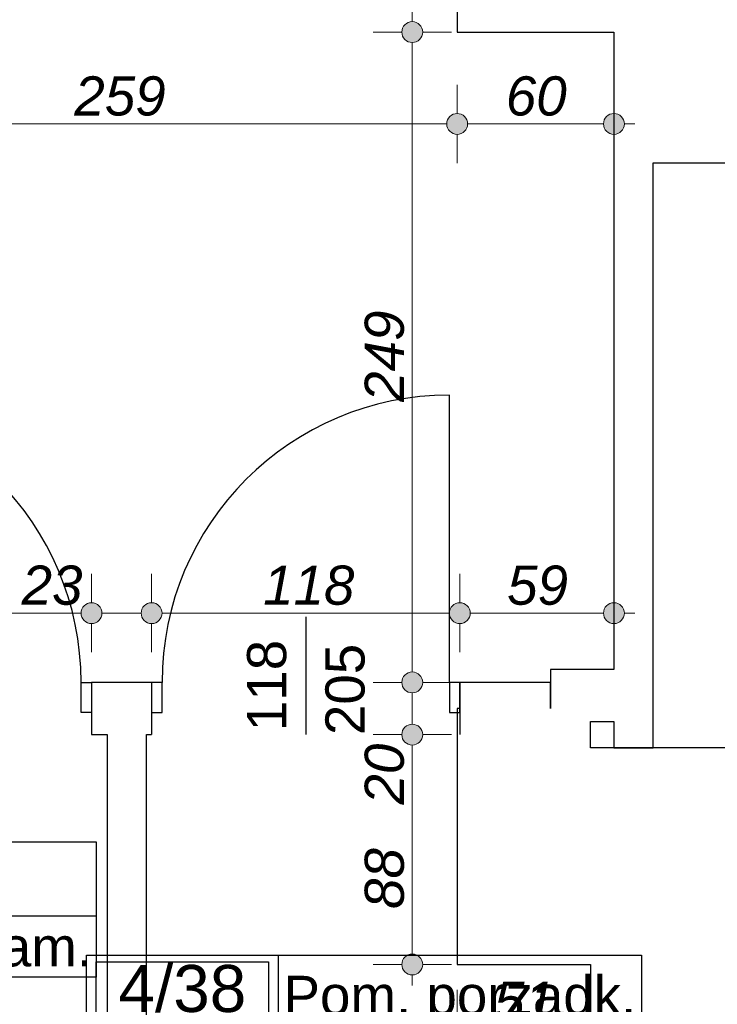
# Model space of a CAD drawing. Header units: millimetres. Extents: x -170998 to -45998, y 10557 to 52557.
# Tile 12 of 92: x -128183 to -125512, y 20577 to 24347. Entities that reach past the tile are written whole.
import ezdxf
from ezdxf.enums import TextEntityAlignment as Align

# ---------------------------------------------------------------- set-up
doc = ezdxf.new("R2010")
doc.units = ezdxf.units.MM
doc.header["$MEASUREMENT"] = 0
for name, color, linetype in [('Drzwi', 7, 'Continuous'), ('Obiekt', 7, 'Continuous'), ('Strefa', 7, 'Continuous'), ('Słup', 7, 'Continuous'), ('Wymiary', 7, 'Continuous'), ('Ściana', 7, 'Continuous')]:
    doc.layers.add(name, color=color, linetype=linetype)
doc.styles.add('Arial', font='txt')
doc.dimstyles.new('GENERATED_STYLE__1', dxfattribs={"dimtxt": 150, "dimasz": 152, "dimexe": 0.18, "dimexo": 0, "dimgap": 0.09, "dimtad": 1, "dimtih": 1, "dimtoh": 1, "dimlfac": 0.1, "dimzin": 0, "dimdsep": 46, "dimtxsty": 'Arial', "dimblk": 'ARROWHEAD_11', "dimblk1": 'ARROWHEAD_11', "dimblk2": 'ARROWHEAD_11', "dimcen": 0.09, "dimclrd": 114, "dimclre": 114, "dimclrt": 114, "dimazin": 0, "dimtfac": 1, "dimtdec": 4, "dimtmove": 0, "dimatfit": 3, "dimfxl": 1, "dimtolj": 1, "dimtzin": 0, "dimarcsym": 0})
doc.dimstyles.new('GENERATED_STYLE__2', dxfattribs={"dimtxt": 150, "dimasz": 152, "dimexe": 0.18, "dimexo": 0, "dimgap": 0.09, "dimtad": 1, "dimlfac": 0.1, "dimzin": 0, "dimdsep": 46, "dimtxsty": 'Arial', "dimblk": 'ARROWHEAD_11', "dimblk1": 'ARROWHEAD_11', "dimblk2": 'ARROWHEAD_11', "dimcen": 0.09, "dimclrd": 114, "dimclre": 114, "dimclrt": 114, "dimazin": 0, "dimtfac": 1, "dimtdec": 4, "dimtmove": 0, "dimatfit": 3, "dimfxl": 1, "dimtolj": 1, "dimtzin": 0, "dimarcsym": 0})

# ---------------------------------------------------------------- blocks, each defined once
blk = doc.blocks.new('Śluza_4_37_37', base_point=(-129098, 20916.1))
at = {"layer": 'Strefa'}
for p, q in [((-129832.1, 21198.9), (-127889.9, 21198.9)), ((-129832.1, 20680.4), (-129832.1, 21198.9)), ((-129098, 21198.9), (-129098, 20680.4)), ((-127889.9, 21198.9), (-127889.9, 20680.4)), ((-129795.4, 21173), (-129134.7, 21173)), ((-129795.4, 20946.7), (-129795.4, 21173)), ((-129134.7, 21173), (-129134.7, 20946.7)), ((-129134.7, 20946.7), (-129795.4, 20946.7)), ((-129832.1, 20916.1), (-127889.9, 20916.1)), ((-127889.9, 20680.4), (-129832.1, 20680.4))]:
    blk.add_line(p, q, dxfattribs=at)
at = {"layer": 'Strefa', "style": 'Arial'}
for tag, height, p in [('ROOM_NUMBER', 180, (-129465, 21071)), ('ROOM_NAME', 150, (-128493.9, 21056.3)), ('floor_f', 150, (-128493.9, 20797)), ('ROOM_CALC_AREA', 150, (-129465, 20804))]:
    blk.add_attdef(tag, text='', height=height, dxfattribs=at).set_placement(p, align=Align.MIDDLE_CENTER)
blk = doc.blocks.new('Pom. porządk._4_38_38', base_point=(-127193.2, 20482.5))
at = {"layer": 'Strefa'}
for p, q in [((-127927.2, 20765.4), (-125802.2, 20765.4)), ((-127927.2, 20246.8), (-127927.2, 20765.4)), ((-127890.5, 20739.4), (-127229.9, 20739.4)), ((-127890.5, 20513.1), (-127890.5, 20739.4)), ((-127229.9, 20739.4), (-127229.9, 20513.1)), ((-127193.2, 20765.4), (-127193.2, 20246.8)), ((-125802.2, 20765.4), (-125802.2, 20246.8)), ((-127229.9, 20513.1), (-127890.5, 20513.1)), ((-127927.2, 20482.5), (-125802.2, 20482.5)), ((-125802.2, 20246.8), (-127927.2, 20246.8))]:
    blk.add_line(p, q, dxfattribs=at)
at = {"layer": 'Strefa', "style": 'Arial'}
for tag, height, p in [('ROOM_NUMBER', 180, (-127560.2, 20637.4)), ('ROOM_NAME', 150, (-126497.7, 20610.9)), ('ROOM_CALC_AREA', 150, (-127560.2, 20370.4)), ('floor_f', 150, (-126497.7, 20363.4))]:
    blk.add_attdef(tag, text='', height=height, dxfattribs=at).set_placement(p, align=Align.MIDDLE_CENTER)
blk = doc.blocks.new('*D130')
at = {"layer": 'Wymiary', "linetype": 'Continuous', "lineweight": 13}
for points in [[(-129058, 23947.8), (-129061.1, 23963.1), (-129069.7, 23976.1), (-129082.7, 23984.7), (-129098, 23987.8), (-129113.3, 23984.7), (-129126.3, 23976.1), (-129135, 23963.1), (-129138, 23947.8), (-129135, 23932.5), (-129126.3, 23919.5), (-129113.3, 23910.8), (-129098, 23907.8), (-129082.7, 23910.8), (-129069.7, 23919.5), (-129061.1, 23932.5)], [(-126468, 23947.8), (-126471.1, 23963.1), (-126479.7, 23976.1), (-126492.7, 23984.7), (-126508, 23987.8), (-126523.3, 23984.7), (-126536.3, 23976.1), (-126545, 23963.1), (-126548, 23947.8), (-126545, 23932.5), (-126536.3, 23919.5), (-126523.3, 23910.8), (-126508, 23907.8), (-126492.7, 23910.8), (-126479.7, 23919.5), (-126471.1, 23932.5)]]:
    blk.add_hatch(color=114, dxfattribs=at).paths.add_polyline_path(points)
at = {"layer": 'Wymiary', "color": 114, "lineweight": 13}
for p, q in [((-129098, 23987.8), (-129098, 24097.8)), ((-126508, 23987.8), (-126508, 24097.8)), ((-129058, 23947.8), (-126548, 23947.8)), ((-129098, 23797.8), (-129098, 23907.8)), ((-126508, 23797.8), (-126508, 23907.8))]:
    blk.add_line(p, q, dxfattribs=at)
for centre in [(-129098, 23947.8), (-126508, 23947.8)]:
    blk.add_circle(centre, 40, dxfattribs=at)
at = {"layer": 'Wymiary', "color": 114, "lineweight": 13, "insert": (-127973.8, 23977.8), "char_height": 150, "attachment_point": 7, "style": 'Arial'}
blk.add_mtext('\\A1;{\\fArial|b0|i1|c238|p38;259}', dxfattribs=at)
blk = doc.blocks.new('ARROWHEAD_11')
at = {"color": 0, "linetype": 'Continuous', "lineweight": 0}
blk.add_line((0, 0), (-1, 0), dxfattribs=at)
at = {"color": 0, "linetype": 'Continuous', "lineweight": 0, "const_width": 0.25, "flags": 128}
blk.add_lwpolyline([(-0.125, 0, 1), (0.125, 0, 1)], format="xyb", close=True, dxfattribs=at)
blk = doc.blocks.new('*D131')
at = {"layer": 'Wymiary', "linetype": 'Continuous', "lineweight": 13}
for points in [[(-126468, 23947.8), (-126471.1, 23963.1), (-126479.7, 23976.1), (-126492.7, 23984.7), (-126508, 23987.8), (-126523.3, 23984.7), (-126536.3, 23976.1), (-126545, 23963.1), (-126548, 23947.8), (-126545, 23932.5), (-126536.3, 23919.5), (-126523.3, 23910.8), (-126508, 23907.8), (-126492.7, 23910.8), (-126479.7, 23919.5), (-126471.1, 23932.5)], [(-125868, 23947.8), (-125871.1, 23963.1), (-125879.7, 23976.1), (-125892.7, 23984.7), (-125908, 23987.8), (-125923.3, 23984.7), (-125936.3, 23976.1), (-125945, 23963.1), (-125948, 23947.8), (-125945, 23932.5), (-125936.3, 23919.5), (-125923.3, 23910.8), (-125908, 23907.8), (-125892.7, 23910.8), (-125879.7, 23919.5), (-125871.1, 23932.5)]]:
    blk.add_hatch(color=114, dxfattribs=at).paths.add_polyline_path(points)
at = {"layer": 'Wymiary', "color": 114, "lineweight": 13}
for p, q in [((-126508, 23987.8), (-126508, 24097.8)), ((-125908, 23987.8), (-125908, 24097.8)), ((-126468, 23947.8), (-125948, 23947.8)), ((-125868, 23947.8), (-125828, 23947.8)), ((-126508, 23797.8), (-126508, 23907.8)), ((-125908, 23797.8), (-125908, 23907.8))]:
    blk.add_line(p, q, dxfattribs=at)
for centre in [(-126508, 23947.8), (-125908, 23947.8)]:
    blk.add_circle(centre, 40, dxfattribs=at)
at = {"layer": 'Wymiary', "color": 114, "lineweight": 13, "insert": (-126321.8, 23977.8), "char_height": 150, "attachment_point": 7, "style": 'Arial'}
blk.add_mtext('\\A1;{\\fArial|b0|i1|c238|p38;60}', dxfattribs=at)
blk = doc.blocks.new('*D139')
at = {"layer": 'Wymiary', "linetype": 'Continuous', "lineweight": 13}
for points in [[(-129058, 22074.6), (-129061.1, 22089.9), (-129069.7, 22102.9), (-129082.7, 22111.6), (-129098, 22114.6), (-129113.3, 22111.6), (-129126.3, 22102.9), (-129135, 22089.9), (-129138, 22074.6), (-129135, 22059.3), (-129126.3, 22046.4), (-129113.3, 22037.7), (-129098, 22034.6), (-129082.7, 22037.7), (-129069.7, 22046.4), (-129061.1, 22059.3)], [(-129048, 22074.6), (-129051.1, 22089.9), (-129059.7, 22102.9), (-129072.7, 22111.6), (-129088, 22114.6), (-129103.3, 22111.6), (-129116.3, 22102.9), (-129125, 22089.9), (-129128, 22074.6), (-129125, 22059.3), (-129116.3, 22046.4), (-129103.3, 22037.7), (-129088, 22034.6), (-129072.7, 22037.7), (-129059.7, 22046.4), (-129051.1, 22059.3)], [(-127868, 22074.6), (-127871.1, 22089.9), (-127879.7, 22102.9), (-127892.7, 22111.6), (-127908, 22114.6), (-127923.3, 22111.6), (-127936.3, 22102.9), (-127945, 22089.9), (-127948, 22074.6), (-127945, 22059.3), (-127936.3, 22046.4), (-127923.3, 22037.7), (-127908, 22034.6), (-127892.7, 22037.7), (-127879.7, 22046.4), (-127871.1, 22059.3)]]:
    blk.add_hatch(color=114, dxfattribs=at).paths.add_polyline_path(points)
at = {"layer": 'Wymiary', "color": 114, "lineweight": 13}
for p, q in [((-129088, 22114.6), (-129088, 22224.6)), ((-127908, 22114.6), (-127908, 22224.6)), ((-129048, 22074.6), (-127948, 22074.6)), ((-129088, 21924.6), (-129088, 22034.6)), ((-127908, 21924.6), (-127908, 22034.6))]:
    blk.add_line(p, q, dxfattribs=at)
for centre in [(-129088, 22074.6), (-127908, 22074.6)]:
    blk.add_circle(centre, 40, dxfattribs=at)
at = {"layer": 'Wymiary', "color": 114, "lineweight": 13, "char_height": 150, "attachment_point": 7, "style": 'Arial'}
for s, insert in [('\\A1;{\\fArial|b0|i1|c238|p38;1}', (-129048, 22104.6)), ('\\A1;{\\fArial|b0|i1|c238|p38;118}', (-128718.1, 22104.6)), ('\\A1;{\\fArial|b0|i1|c238|p38;23}', (-128175.7, 22104.6))]:
    blk.add_mtext(s, dxfattribs=dict(at, insert=insert))
blk = doc.blocks.new('*D140')
at = {"layer": 'Wymiary', "linetype": 'Continuous', "lineweight": 13}
for points in [[(-127868, 22074.6), (-127871.1, 22089.9), (-127879.7, 22102.9), (-127892.7, 22111.6), (-127908, 22114.6), (-127923.3, 22111.6), (-127936.3, 22102.9), (-127945, 22089.9), (-127948, 22074.6), (-127945, 22059.3), (-127936.3, 22046.4), (-127923.3, 22037.7), (-127908, 22034.6), (-127892.7, 22037.7), (-127879.7, 22046.4), (-127871.1, 22059.3)], [(-127638, 22074.6), (-127641.1, 22089.9), (-127649.7, 22102.9), (-127662.7, 22111.6), (-127678, 22114.6), (-127693.3, 22111.6), (-127706.3, 22102.9), (-127715, 22089.9), (-127718, 22074.6), (-127715, 22059.3), (-127706.3, 22046.4), (-127693.3, 22037.7), (-127678, 22034.6), (-127662.7, 22037.7), (-127649.7, 22046.4), (-127641.1, 22059.3)]]:
    blk.add_hatch(color=114, dxfattribs=at).paths.add_polyline_path(points)
at = {"layer": 'Wymiary', "color": 114, "lineweight": 13}
for p, q in [((-127908, 22114.6), (-127908, 22224.6)), ((-127678, 22114.6), (-127678, 22224.6)), ((-127868, 22074.6), (-127718, 22074.6)), ((-127908, 21924.6), (-127908, 22034.6)), ((-127678, 21924.6), (-127678, 22034.6))]:
    blk.add_line(p, q, dxfattribs=at)
for centre in [(-127908, 22074.6), (-127678, 22074.6)]:
    blk.add_circle(centre, 40, dxfattribs=at)
blk = doc.blocks.new('*D141')
at = {"layer": 'Wymiary', "linetype": 'Continuous', "lineweight": 13}
for points in [[(-127638, 22074.6), (-127641.1, 22089.9), (-127649.7, 22102.9), (-127662.7, 22111.6), (-127678, 22114.6), (-127693.3, 22111.6), (-127706.3, 22102.9), (-127715, 22089.9), (-127718, 22074.6), (-127715, 22059.3), (-127706.3, 22046.4), (-127693.3, 22037.7), (-127678, 22034.6), (-127662.7, 22037.7), (-127649.7, 22046.4), (-127641.1, 22059.3)], [(-126458, 22074.6), (-126461.1, 22089.9), (-126469.7, 22102.9), (-126482.7, 22111.6), (-126498, 22114.6), (-126513.3, 22111.6), (-126526.3, 22102.9), (-126535, 22089.9), (-126538, 22074.6), (-126535, 22059.3), (-126526.3, 22046.4), (-126513.3, 22037.7), (-126498, 22034.6), (-126482.7, 22037.7), (-126469.7, 22046.4), (-126461.1, 22059.3)]]:
    blk.add_hatch(color=114, dxfattribs=at).paths.add_polyline_path(points)
at = {"layer": 'Wymiary', "color": 114, "lineweight": 13}
for p, q in [((-127678, 22114.6), (-127678, 22224.6)), ((-126498, 22114.6), (-126498, 22224.6)), ((-127638, 22074.6), (-126538, 22074.6)), ((-127678, 21924.6), (-127678, 22034.6)), ((-126498, 21924.6), (-126498, 22034.6))]:
    blk.add_line(p, q, dxfattribs=at)
for centre in [(-127678, 22074.6), (-126498, 22074.6)]:
    blk.add_circle(centre, 40, dxfattribs=at)
at = {"layer": 'Wymiary', "color": 114, "lineweight": 13, "insert": (-127251.2, 22104.6), "char_height": 150, "attachment_point": 7, "style": 'Arial'}
blk.add_mtext('\\A1;{\\fArial|b0|i1|c238|p38;118}', dxfattribs=at)
blk = doc.blocks.new('*D142')
at = {"layer": 'Wymiary', "linetype": 'Continuous', "lineweight": 13}
for points in [[(-126458, 22074.6), (-126461.1, 22089.9), (-126469.7, 22102.9), (-126482.7, 22111.6), (-126498, 22114.6), (-126513.3, 22111.6), (-126526.3, 22102.9), (-126535, 22089.9), (-126538, 22074.6), (-126535, 22059.3), (-126526.3, 22046.4), (-126513.3, 22037.7), (-126498, 22034.6), (-126482.7, 22037.7), (-126469.7, 22046.4), (-126461.1, 22059.3)], [(-125868, 22074.6), (-125871.1, 22089.9), (-125879.7, 22102.9), (-125892.7, 22111.6), (-125908, 22114.6), (-125923.3, 22111.6), (-125936.3, 22102.9), (-125945, 22089.9), (-125948, 22074.6), (-125945, 22059.3), (-125936.3, 22046.4), (-125923.3, 22037.7), (-125908, 22034.6), (-125892.7, 22037.7), (-125879.7, 22046.4), (-125871.1, 22059.3)]]:
    blk.add_hatch(color=114, dxfattribs=at).paths.add_polyline_path(points)
at = {"layer": 'Wymiary', "color": 114, "lineweight": 13}
for p, q in [((-126498, 22114.6), (-126498, 22224.6)), ((-125908, 22114.6), (-125908, 22224.6)), ((-126458, 22074.6), (-125948, 22074.6)), ((-125868, 22074.6), (-125828, 22074.6)), ((-126498, 21924.6), (-126498, 22034.6)), ((-125908, 21924.6), (-125908, 22034.6))]:
    blk.add_line(p, q, dxfattribs=at)
for centre in [(-126498, 22074.6), (-125908, 22074.6)]:
    blk.add_circle(centre, 40, dxfattribs=at)
at = {"layer": 'Wymiary', "color": 114, "lineweight": 13, "insert": (-126316.8, 22104.6), "char_height": 150, "attachment_point": 7, "style": 'Arial'}
blk.add_mtext('\\A1;{\\fArial|b0|i1|c238|p38;59}', dxfattribs=at)
blk = doc.blocks.new('*D606')
at = {"layer": 'Wymiary', "linetype": 'Continuous', "lineweight": 13}
for points in [[(-126468, 20481.8), (-126471.1, 20497.1), (-126479.7, 20510.1), (-126492.7, 20518.8), (-126508, 20521.8), (-126523.3, 20518.8), (-126536.3, 20510.1), (-126545, 20497.1), (-126548, 20481.8), (-126545, 20466.5), (-126536.3, 20453.5), (-126523.3, 20444.8), (-126508, 20441.8), (-126492.7, 20444.8), (-126479.7, 20453.5), (-126471.1, 20466.5)], [(-125958, 20481.8), (-125961.1, 20497.1), (-125969.7, 20510.1), (-125982.7, 20518.8), (-125998, 20521.8), (-126013.3, 20518.8), (-126026.3, 20510.1), (-126035, 20497.1), (-126038, 20481.8), (-126035, 20466.5), (-126026.3, 20453.5), (-126013.3, 20444.8), (-125998, 20441.8), (-125982.7, 20444.8), (-125969.7, 20453.5), (-125961.1, 20466.5)]]:
    blk.add_hatch(color=114, dxfattribs=at).paths.add_polyline_path(points)
at = {"layer": 'Wymiary', "color": 114, "lineweight": 13}
for p, q in [((-126508, 20521.8), (-126508, 20631.8)), ((-125998, 20521.8), (-125998, 20631.8)), ((-126588, 20481.8), (-126548, 20481.8)), ((-126468, 20481.8), (-126038, 20481.8)), ((-125958, 20481.8), (-125918, 20481.8)), ((-126508, 20331.8), (-126508, 20441.8)), ((-125998, 20331.8), (-125998, 20441.8))]:
    blk.add_line(p, q, dxfattribs=at)
for centre in [(-126508, 20481.8), (-125998, 20481.8)]:
    blk.add_circle(centre, 40, dxfattribs=at)
at = {"layer": 'Wymiary', "color": 114, "lineweight": 13, "insert": (-126366.8, 20511.8), "char_height": 150, "attachment_point": 7, "style": 'Arial'}
blk.add_mtext('\\A1;{\\fArial|b0|i1|c238|p38;51}', dxfattribs=at)
blk = doc.blocks.new('*D624')
at = {"layer": 'Wymiary', "linetype": 'Continuous', "lineweight": 13}
for points in [[(-128365.4, 22829.3), (-128368.4, 22844.6), (-128377.1, 22857.6), (-128390.1, 22866.2), (-128405.4, 22869.3), (-128420.7, 22866.2), (-128433.7, 22857.6), (-128442.3, 22844.6), (-128445.4, 22829.3), (-128442.3, 22814), (-128433.7, 22801), (-128420.7, 22792.3), (-128405.4, 22789.3), (-128390.1, 22792.3), (-128377.1, 22801), (-128368.4, 22814)], [(-128365.4, 21809.3), (-128368.4, 21824.6), (-128377.1, 21837.6), (-128390.1, 21846.3), (-128405.4, 21849.3), (-128420.7, 21846.3), (-128433.7, 21837.6), (-128442.3, 21824.6), (-128445.4, 21809.3), (-128442.3, 21794), (-128433.7, 21781), (-128420.7, 21772.4), (-128405.4, 21769.3), (-128390.1, 21772.4), (-128377.1, 21781), (-128368.4, 21794)]]:
    blk.add_hatch(color=114, dxfattribs=at).paths.add_polyline_path(points)
at = {"layer": 'Wymiary', "color": 114, "lineweight": 13}
for p, q in [((-128445.4, 22829.3), (-128555.4, 22829.3)), ((-128255.4, 22829.3), (-128365.4, 22829.3)), ((-128405.4, 21849.3), (-128405.4, 22789.3)), ((-128445.4, 21809.3), (-128555.4, 21809.3)), ((-128255.4, 21809.3), (-128365.4, 21809.3)), ((-128405.4, 21729.3), (-128405.4, 21769.3))]:
    blk.add_line(p, q, dxfattribs=at)
for centre in [(-128405.4, 22829.3), (-128405.4, 21809.3)]:
    blk.add_circle(centre, 40, dxfattribs=at)
at = {"layer": 'Wymiary', "color": 114, "lineweight": 13, "insert": (-128435.4, 22148.6), "char_height": 150, "attachment_point": 7, "rotation": 90, "style": 'Arial'}
blk.add_mtext('\\A1;{\\fArial|b0|i1|c238|p38;102}', dxfattribs=at)
blk = doc.blocks.new('*D628')
at = {"layer": 'Wymiary', "linetype": 'Continuous', "lineweight": 13}
for points in [[(-126640.1, 21609.3), (-126643.1, 21624.6), (-126651.8, 21637.6), (-126664.8, 21646.3), (-126680.1, 21649.3), (-126695.4, 21646.3), (-126708.4, 21637.6), (-126717, 21624.6), (-126720.1, 21609.3), (-126717, 21594), (-126708.4, 21581), (-126695.4, 21572.4), (-126680.1, 21569.3), (-126664.8, 21572.4), (-126651.8, 21581), (-126643.1, 21594)], [(-126640.1, 20729.3), (-126643.1, 20744.6), (-126651.8, 20757.6), (-126664.8, 20766.3), (-126680.1, 20769.3), (-126695.4, 20766.3), (-126708.4, 20757.6), (-126717, 20744.6), (-126720.1, 20729.3), (-126717, 20714), (-126708.4, 20701), (-126695.4, 20692.4), (-126680.1, 20689.3), (-126664.8, 20692.4), (-126651.8, 20701), (-126643.1, 20714)]]:
    blk.add_hatch(color=114, dxfattribs=at).paths.add_polyline_path(points)
at = {"layer": 'Wymiary', "color": 114, "lineweight": 13}
for p, q in [((-126720.1, 21609.3), (-126830.1, 21609.3)), ((-126530.1, 21609.3), (-126640.1, 21609.3)), ((-126680.1, 20769.3), (-126680.1, 21569.3)), ((-126720.1, 20729.3), (-126830.1, 20729.3)), ((-126530.1, 20729.3), (-126640.1, 20729.3)), ((-126680.1, 20649.3), (-126680.1, 20689.3))]:
    blk.add_line(p, q, dxfattribs=at)
for centre in [(-126680.1, 21609.3), (-126680.1, 20729.3)]:
    blk.add_circle(centre, 40, dxfattribs=at)
at = {"layer": 'Wymiary', "color": 114, "lineweight": 13, "char_height": 150, "attachment_point": 7, "rotation": 90, "style": 'Arial'}
for s, insert in [('\\A1;{\\fArial|b0|i1|c238|p38;20}', (-126710.1, 21341.7)), ('\\A1;{\\fArial|b0|i1|c238|p38;88}', (-126710.1, 20941.7))]:
    blk.add_mtext(s, dxfattribs=dict(at, insert=insert))
blk = doc.blocks.new('*D629')
at = {"layer": 'Wymiary', "linetype": 'Continuous', "lineweight": 13}
for points in [[(-126640.1, 21809.3), (-126643.1, 21824.6), (-126651.8, 21837.6), (-126664.8, 21846.3), (-126680.1, 21849.3), (-126695.4, 21846.3), (-126708.4, 21837.6), (-126717, 21824.6), (-126720.1, 21809.3), (-126717, 21794), (-126708.4, 21781), (-126695.4, 21772.4), (-126680.1, 21769.3), (-126664.8, 21772.4), (-126651.8, 21781), (-126643.1, 21794)], [(-126640.1, 21609.3), (-126643.1, 21624.6), (-126651.8, 21637.6), (-126664.8, 21646.3), (-126680.1, 21649.3), (-126695.4, 21646.3), (-126708.4, 21637.6), (-126717, 21624.6), (-126720.1, 21609.3), (-126717, 21594), (-126708.4, 21581), (-126695.4, 21572.4), (-126680.1, 21569.3), (-126664.8, 21572.4), (-126651.8, 21581), (-126643.1, 21594)]]:
    blk.add_hatch(color=114, dxfattribs=at).paths.add_polyline_path(points)
at = {"layer": 'Wymiary', "color": 114, "lineweight": 13}
for p, q in [((-126720.1, 21809.3), (-126830.1, 21809.3)), ((-126530.1, 21809.3), (-126640.1, 21809.3)), ((-126680.1, 21649.3), (-126680.1, 21769.3)), ((-126720.1, 21609.3), (-126830.1, 21609.3)), ((-126530.1, 21609.3), (-126640.1, 21609.3))]:
    blk.add_line(p, q, dxfattribs=at)
for centre in [(-126680.1, 21809.3), (-126680.1, 21609.3)]:
    blk.add_circle(centre, 40, dxfattribs=at)
blk = doc.blocks.new('*D630')
at = {"layer": 'Wymiary', "linetype": 'Continuous', "lineweight": 13}
for points in [[(-126640.1, 24299.4), (-126643.1, 24314.7), (-126651.8, 24327.6), (-126664.8, 24336.3), (-126680.1, 24339.4), (-126695.4, 24336.3), (-126708.4, 24327.6), (-126717, 24314.7), (-126720.1, 24299.4), (-126717, 24284.1), (-126708.4, 24271.1), (-126695.4, 24262.4), (-126680.1, 24259.4), (-126664.8, 24262.4), (-126651.8, 24271.1), (-126643.1, 24284.1)], [(-126640.1, 21809.3), (-126643.1, 21824.6), (-126651.8, 21837.6), (-126664.8, 21846.3), (-126680.1, 21849.3), (-126695.4, 21846.3), (-126708.4, 21837.6), (-126717, 21824.6), (-126720.1, 21809.3), (-126717, 21794), (-126708.4, 21781), (-126695.4, 21772.4), (-126680.1, 21769.3), (-126664.8, 21772.4), (-126651.8, 21781), (-126643.1, 21794)]]:
    blk.add_hatch(color=114, dxfattribs=at).paths.add_polyline_path(points)
at = {"layer": 'Wymiary', "color": 114, "lineweight": 13}
for p, q in [((-126720.1, 24299.4), (-126830.1, 24299.4)), ((-126530.1, 24299.4), (-126640.1, 24299.4)), ((-126680.1, 21849.3), (-126680.1, 24259.4)), ((-126720.1, 21809.3), (-126830.1, 21809.3)), ((-126530.1, 21809.3), (-126640.1, 21809.3))]:
    blk.add_line(p, q, dxfattribs=at)
for centre in [(-126680.1, 24299.4), (-126680.1, 21809.3)]:
    blk.add_circle(centre, 40, dxfattribs=at)
at = {"layer": 'Wymiary', "color": 114, "lineweight": 13, "insert": (-126710.1, 22883.6), "char_height": 150, "attachment_point": 7, "rotation": 90, "style": 'Arial'}
blk.add_mtext('\\A1;{\\fArial|b0|i1|c238|p38;249}', dxfattribs=at)
blk = doc.blocks.new('*D631')
at = {"layer": 'Wymiary', "linetype": 'Continuous', "lineweight": 13}
for points in [[(-126640.1, 24739.4), (-126643.1, 24754.7), (-126651.8, 24767.6), (-126664.8, 24776.3), (-126680.1, 24779.4), (-126695.4, 24776.3), (-126708.4, 24767.6), (-126717, 24754.7), (-126720.1, 24739.4), (-126717, 24724.1), (-126708.4, 24711.1), (-126695.4, 24702.4), (-126680.1, 24699.4), (-126664.8, 24702.4), (-126651.8, 24711.1), (-126643.1, 24724.1)], [(-126640.1, 24299.4), (-126643.1, 24314.7), (-126651.8, 24327.6), (-126664.8, 24336.3), (-126680.1, 24339.4), (-126695.4, 24336.3), (-126708.4, 24327.6), (-126717, 24314.7), (-126720.1, 24299.4), (-126717, 24284.1), (-126708.4, 24271.1), (-126695.4, 24262.4), (-126680.1, 24259.4), (-126664.8, 24262.4), (-126651.8, 24271.1), (-126643.1, 24284.1)]]:
    blk.add_hatch(color=114, dxfattribs=at).paths.add_polyline_path(points)
at = {"layer": 'Wymiary', "color": 114, "lineweight": 13}
for p, q in [((-126680.1, 24779.4), (-126680.1, 24819.4)), ((-126720.1, 24739.4), (-126830.1, 24739.4)), ((-126530.1, 24739.4), (-126640.1, 24739.4)), ((-126680.1, 24339.4), (-126680.1, 24699.4)), ((-126720.1, 24299.4), (-126830.1, 24299.4)), ((-126530.1, 24299.4), (-126640.1, 24299.4))]:
    blk.add_line(p, q, dxfattribs=at)
for centre in [(-126680.1, 24739.4), (-126680.1, 24299.4)]:
    blk.add_circle(centre, 40, dxfattribs=at)
at = {"layer": 'Wymiary', "color": 114, "lineweight": 13, "insert": (-126710.1, 24405.5), "char_height": 150, "attachment_point": 7, "rotation": 90, "style": 'Arial'}
blk.add_mtext('\\A1;{\\fArial|b0|i1|c238|p38;44}', dxfattribs=at)
blk = doc.blocks.new('*D717')
at = {"layer": 'Wymiary', "linetype": 'Continuous', "lineweight": 13}
for points in [[(-140218, 15152.7), (-140221.1, 15168.1), (-140229.7, 15181), (-140242.7, 15189.7), (-140258, 15192.7), (-140273.3, 15189.7), (-140286.3, 15181), (-140295, 15168.1), (-140298, 15152.7), (-140295, 15137.4), (-140286.3, 15124.5), (-140273.3, 15115.8), (-140258, 15112.7), (-140242.7, 15115.8), (-140229.7, 15124.5), (-140221.1, 15137.4)], [(-67518, 15152.7), (-67521, 15168.1), (-67529.7, 15181), (-67542.7, 15189.7), (-67558, 15192.7), (-67573.3, 15189.7), (-67586.3, 15181), (-67594.9, 15168.1), (-67598, 15152.7), (-67594.9, 15137.4), (-67586.3, 15124.5), (-67573.3, 15115.8), (-67558, 15112.7), (-67542.7, 15115.8), (-67529.7, 15124.5), (-67521, 15137.4)]]:
    blk.add_hatch(color=114, dxfattribs=at).paths.add_polyline_path(points)
at = {"layer": 'Wymiary', "color": 114, "lineweight": 13}
for p, q in [((-140258, 15192.7), (-140258, 15302.7)), ((-67558, 15192.7), (-67558, 15302.7)), ((-140338, 15152.7), (-140298, 15152.7)), ((-140218, 15152.7), (-67598, 15152.7)), ((-67518, 15152.7), (-67478, 15152.7)), ((-140258, 15002.7), (-140258, 15112.7)), ((-67558, 15002.7), (-67558, 15112.7))]:
    blk.add_line(p, q, dxfattribs=at)
for centre in [(-140258, 15152.7), (-67558, 15152.7)]:
    blk.add_circle(centre, 40, dxfattribs=at)
at = {"layer": 'Wymiary', "color": 114, "lineweight": 13, "insert": (-104307.1, 15182.7), "char_height": 150, "attachment_point": 7, "style": 'Arial'}
blk.add_mtext('\\A1;{\\fArial|b0|i1|c238|p38;7\xa0270,01}', dxfattribs=at)

msp = doc.modelspace()

# ---------------------------------------------------------------- linework, layer by layer
at = {"layer": 'Drzwi'}
for p, q in [((-126538.019, 21809.32), (-126538.019, 22909.32)), ((-127948.019, 21694.32), (-127948.019, 21809.32)), ((-127948.019, 21809.32), (-127908.019, 21809.32)), ((-127908.019, 21809.32), (-127908.019, 21694.32)), ((-127908.019, 21809.32), (-127908.019, 21694.32)), ((-127638.019, 21809.32), (-127678.019, 21809.32)), ((-127678.019, 21809.32), (-127678.019, 21694.32)), ((-127678.019, 21809.32), (-127678.019, 21694.32)), ((-127638.019, 21694.32), (-127638.019, 21809.32)), ((-126498.019, 21809.32), (-126538.019, 21809.32)), ((-126538.019, 21809.32), (-126538.019, 21694.32)), ((-126498.019, 21694.32), (-126498.019, 21809.32)), ((-126498.019, 21809.32), (-126498.019, 21694.32)), ((-127908.019, 21694.32), (-127948.019, 21694.32)), ((-127678.019, 21694.32), (-127638.019, 21694.32)), ((-126538.019, 21694.32), (-126498.019, 21694.32))]:
    msp.add_line(p, q, dxfattribs=at)
for centre, start, end in [((-129048.019, 21809.32), 0, 90), ((-126538.019, 21809.32), 90, 180)]:
    msp.add_arc(centre, 1100, start, end, dxfattribs=at)
at = {"layer": 'Obiekt'}
msp.add_line((-127088.019, 22060.699), (-127088.019, 21609.32), dxfattribs=at)
at = {"layer": 'Słup'}
for p, q in [((-126508.019, 24739.363), (-126508.019, 24299.362)), ((-126508.019, 24299.362), (-125908.019, 24299.362)), ((-125758.019, 23799.32), (-125358.019, 23799.32)), ((-126498.019, 21709.32), (-126508.019, 21709.32)), ((-126508.019, 21709.32), (-126508.019, 20729.32)), ((-125998.019, 21559.32), (-125998.019, 21659.32)), ((-126508.019, 20729.32), (-125998.019, 20729.32))]:
    msp.add_line(p, q, dxfattribs=at)
at = {"layer": 'Ściana'}
for p, q in [((-127908.019, 21809.32), (-127908.019, 21694.32)), ((-127678.019, 21809.32), (-127678.019, 21694.32)), ((-126498.019, 21809.32), (-126498.019, 21694.32)), ((-127908.019, 21694.32), (-127908.019, 21609.32)), ((-127678.019, 21694.32), (-127678.019, 21609.32)), ((-126498.019, 21694.32), (-126498.019, 21609.32))]:
    msp.add_line(p, q, dxfattribs=at)
at = {"layer": 'Ściana', "flags": 128}
for points in [[(-125908.019, 24299.362), (-125908.019, 21859.32)], [(-125758.019, 21559.32), (-125758.019, 23799.32)], [(-125908.019, 21859.32), (-126150.412, 21859.32)], [(-126150.412, 21859.32), (-126150.412, 21709.32)], [(-127678.019, 21809.32), (-127908.019, 21809.32)], [(-126150.412, 21809.32), (-126498.019, 21809.32)], [(-126150.412, 21709.32), (-126150.412, 21809.32)], [(-125998.019, 21659.32), (-125908.019, 21659.32)], [(-125908.019, 21659.32), (-125908.019, 21559.32)], [(-127908.019, 21609.32), (-127848.019, 21609.32)], [(-127848.019, 21609.32), (-127848.019, 19199.32)], [(-127698.019, 19199.32), (-127698.019, 21609.32)], [(-127698.019, 21609.32), (-127678.019, 21609.32)], [(-125398.019, 21559.32), (-125998.019, 21559.32)], [(-125908.019, 21559.32), (-125758.019, 21559.32)], [(-125998.019, 20729.32), (-125998.019, 19199.32)]]:
    msp.add_lwpolyline(points, dxfattribs=at)

# ---------------------------------------------------------------- block references
at = {"layer": 'Strefa'}
ref = msp.add_blockref('Śluza_4_37_37', (-129098.019, 20916.074), dxfattribs=at)
ref.add_attrib('ROOM_NAME', 'Śluza', dxfattribs={"color": 7, "height": 150, "style": 'Arial'}).set_placement((-128493.935, 21056.337), align=Align.MIDDLE_CENTER)
ref.add_attrib('ROOM_NUMBER', '4/37', dxfattribs={"color": 7, "height": 180, "style": 'Arial'}).set_placement((-129465.039, 21071.021), align=Align.MIDDLE_CENTER)
ref.add_attrib('ROOM_CALC_AREA', '5,1 m2', dxfattribs={"color": 7, "height": 150, "style": 'Arial'}).set_placement((-129465.039, 20804.02), align=Align.MIDDLE_CENTER)
ref.add_attrib('floor_f', 'płytki ceram.', dxfattribs={"color": 7, "height": 150, "style": 'Arial'}).set_placement((-128493.935, 20796.974), align=Align.MIDDLE_CENTER)
ref = msp.add_blockref('Pom. porządk._4_38_38', (-127193.207, 20482.502), dxfattribs=at)
ref.add_attrib('ROOM_NAME', 'Pom. porządk.', dxfattribs={"color": 7, "height": 150, "style": 'Arial'}).set_placement((-126497.686, 20610.902), align=Align.MIDDLE_CENTER)
ref.add_attrib('ROOM_NUMBER', '4/38', dxfattribs={"color": 7, "height": 180, "style": 'Arial'}).set_placement((-127560.228, 20637.388), align=Align.MIDDLE_CENTER)
ref.add_attrib('ROOM_CALC_AREA', '3,7 m2', dxfattribs={"color": 7, "height": 150, "style": 'Arial'}).set_placement((-127560.228, 20370.448), align=Align.MIDDLE_CENTER)
ref.add_attrib('floor_f', 'płytki ceram.', dxfattribs={"color": 7, "height": 150, "style": 'Arial'}).set_placement((-126497.686, 20363.402), align=Align.MIDDLE_CENTER)

# ---------------------------------------------------------------- texts
at = {"layer": 'Obiekt', "char_height": 150, "attachment_point": 7, "rotation": 90, "style": 'Arial'}
for s, insert in [('\\A1;{\\fArial|b0|i0|c238|p38;118}', (-127160.55, 21622.746)), ('\\A1;{\\fArial|b0|i0|c238|p38;205}', (-126860.55, 21607.66))]:
    msp.add_mtext(s, dxfattribs=dict(at, insert=insert))

# ---------------------------------------------------------------- dimensions: what is measured, and where the dimension line sits
at = {"layer": 'Wymiary', "color": 114, "lineweight": 13}
for base, p1, p2, picture, middle in [((-126508.019, 23947.771), (-129098.018, 26879.301), (-126508.019, 24299.363), '*D130', (-127803.019, 24052.771)), ((-125908.019, 23947.771), (-126508.019, 24299.363), (-125908.019, 24299.363), '*D131', (-126208.019, 24052.771)), ((-127908.019, 22074.638), (-129088.019, 21609.32), (-127908.019, 21809.32), '*D139', (-128554.933, 22179.638)), ((-126498.019, 22074.638), (-127678.019, 21809.32), (-126498.019, 21809.32), '*D141', (-127088.019, 22179.638)), ((-125908.019, 22074.638), (-126498.019, 21809.32), (-125908.019, 21859.32), '*D142', (-126203.019, 22179.638)), ((-127678.019, 22074.638), (-127908.019, 21809.32), (-127678.019, 21809.32), '*D140', (-128061.848, 22179.638)), ((-67557.968, 15152.749), (-140258.019, 14639.32), (-67557.968, 20909.241), '*D717', (-103907.994, 15257.749)), ((-125998.019, 20481.804), (-126508.019, 20729.32), (-125998.019, 20729.32), '*D606', (-126253.019, 20586.804))]:
    dim = msp.add_linear_dim(base=base, p1=p1, p2=p2, dimstyle='GENERATED_STYLE__1', dxfattribs=at)
    dim.commit()
    dim.dimension.update_dxf_attribs({"geometry": picture, "text_midpoint": middle, "dimtype": 160})
for base, p1, p2, picture, middle in [((-126680.088, 24739.363), (-126508.019, 24299.363), (-126508.019, 24739.363), '*D631', (-126785.088, 24519.363)), ((-126680.088, 24299.363), (-130743.717, 21809.32), (-126508.019, 24299.363), '*D630', (-126785.088, 23054.341)), ((-128405.374, 22829.281), (-127908.019, 21809.32), (-129098.018, 22829.281), '*D624', (-128510.374, 22319.301)), ((-126680.088, 21809.32), (-126498.019, 21609.32), (-130743.717, 21809.32), '*D629', (-126785.088, 21455.491)), ((-126680.088, 21609.32), (-126508.019, 20729.32), (-126498.019, 21609.32), '*D628', (-126785.088, 21055.491))]:
    dim = msp.add_linear_dim(base=base, p1=p1, p2=p2, angle=90, dimstyle='GENERATED_STYLE__2', dxfattribs=at)
    dim.commit()
    dim.dimension.update_dxf_attribs({"geometry": picture, "text_midpoint": middle, "dimtype": 160, "text_rotation": 90})

doc.saveas('drawing.dxf')
